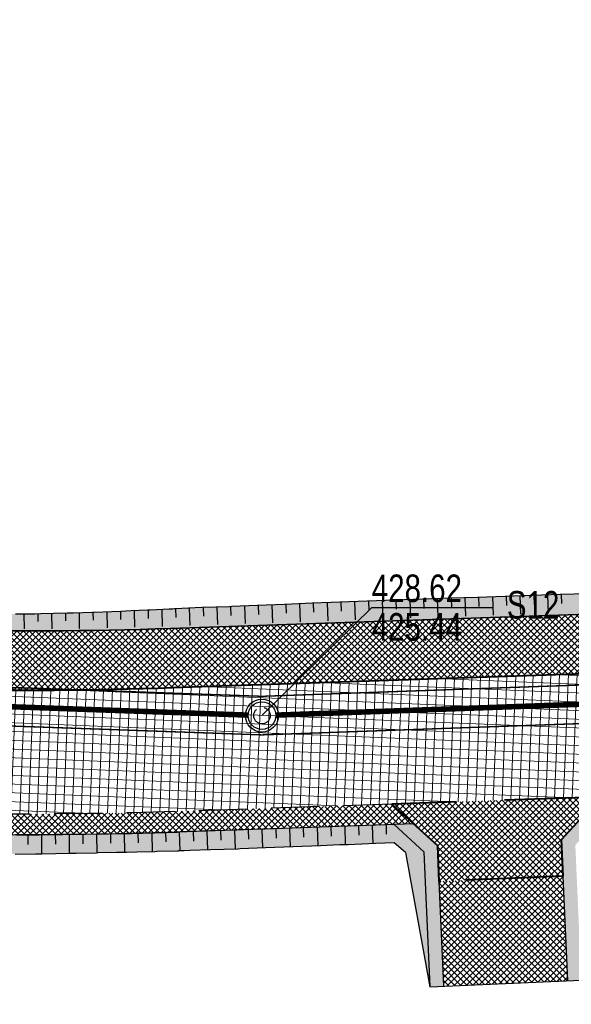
# Model space of a CAD drawing. Header units: metres. Extents: x 7331444 to 14836576, y 5479641 to 11132379.
# Tile 21 of 53: x 7418166 to 7418186, y 5566058 to 5566094. Entities that reach past the tile are written whole.
import ezdxf

# ---------------------------------------------------------------- set-up
doc = ezdxf.new("R2010")
doc.units = ezdxf.units.M
for name, pattern in [('1.5_0.5', [2, 1.5, -0.5]), ('ACAD_ISO02W100', [15, 12, -3]), ('DASHED', [0.75, 0.5, -0.25]), ('DASHED2', [0.375, 0.25, -0.125])]:
    doc.linetypes.add(name, pattern=pattern)
for name, color, linetype, lineweight in [('$Koncepcja', 10, 'Continuous', 35), ('$Wymiarowanie', 7, 'Continuous', 9), ('projekt KS', 44, 'Continuous', 30)]:
    doc.layers.add(name, color=color, linetype=linetype, lineweight=lineweight)
for name, color, linetype in [('$ODNOŚNIKI', 7, 'Continuous'), ('$wysarzenie', 7, 'Continuous'), ('C-DROGI-KORYTARZE', 7, 'Continuous'), ('Zakres', 7, 'Continuous')]:
    doc.layers.add(name, color=color, linetype=linetype)
pattern_1 = [(45, (0, 0), (-0.1122532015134, 0.1122532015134), []), (135, (0, 0), (-0.1122532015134, -0.1122532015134), [])]

# ---------------------------------------------------------------- blocks, each defined once
blk = doc.blocks.new('droga Potiebni')
at = {"layer": '$Koncepcja', "lineweight": 9, "transparency": 33554610}
h = blk.add_hatch(dxfattribs=at)
h.set_pattern_fill('ANSI37', color=253, scale=0.05)
h.set_pattern_definition(pattern_1)
h.paths.add_polyline_path([(7418342.136, 5566068.522), (7418341.406, 5566067.771), (7418358.945, 5566067.782), (7418358.945, 5566068.532)])
edge = h.paths.add_edge_path()
edge.add_line((7418225.189, 5566066.654), (7418224.479, 5566065.879))
edge.add_line((7418224.479, 5566065.879), (7418271.463, 5566067.5))
edge.add_arc((7418285.145, 5565670.736), 397, 90.03622, 91.97504, ccw=False)
edge.add_line((7418284.894, 5566067.735), (7418335.299, 5566067.767))
edge.add_line((7418335.299, 5566067.767), (7418334.523, 5566068.517))
edge.add_line((7418334.523, 5566068.517), (7418284.894, 5566068.485))
edge.add_arc((7418285.145, 5565670.736), 397.75, 90.03622, 91.97504)
edge.add_line((7418271.437, 5566068.249), (7418225.189, 5566066.654))
h.paths.add_polyline_path([(7418186.852, 5566065.332), (7418186.136, 5566064.55), (7418218.406, 5566065.67), (7418217.611, 5566066.393)])
edge = h.paths.add_edge_path()
edge.add_line((7418145.709, 5566065.965), (7418144.849, 5566065.319))
edge.add_arc((7418165.884, 5566226.956), 163, 262.5855, 271.97504)
edge.add_line((7418171.501, 5566064.053), (7418180.069, 5566064.348))
edge.add_line((7418180.069, 5566064.348), (7418179.275, 5566065.071))
edge.add_line((7418179.275, 5566065.071), (7418171.475, 5566064.802))
edge.add_arc((7418165.884, 5566226.956), 162.25, 262.8573, 271.97504, ccw=False)
edge = h.paths.add_edge_path()
edge.add_line((7418092.704, 5566079.448), (7418099.899, 5566077.303))
edge.add_line((7418099.899, 5566077.303), (7418098.953, 5566076.806))
edge.add_line((7418098.953, 5566076.806), (7418100.677, 5566076.294))
edge.add_line((7418100.677, 5566076.294), (7418100.152, 5566077.228))
edge.add_line((7418100.152, 5566077.228), (7418107.356, 5566075.08))
edge.add_line((7418107.356, 5566075.08), (7418106.415, 5566074.587))
edge.add_line((7418106.415, 5566074.587), (7418119.41, 5566070.721))
edge.add_arc((7418165.884, 5566226.956), 163, 253.43446, 254.12449)
edge.add_line((7418121.295, 5566070.173), (7418120.764, 5566071.106))
edge.add_arc((7418125.782, 5566090.313), 19.852, 251.9299, 255.3585, ccw=False)
edge.add_line((7418119.624, 5566071.44), (7418092.704, 5566079.448))
h.paths.add_polyline_path([(7418085.554, 5566081.574), (7418084.602, 5566081.075), (7418093.232, 5566078.508), (7418092.704, 5566079.448)])
h.paths.add_polyline_path([(7417955.253, 5566119.894), (7417954.732, 5566120.837), (7417952.072, 5566121.649), (7417950.917, 5566121.217)])
h.paths.add_polyline_path([(7417973.249, 5566114.416), (7417972.72, 5566115.349), (7417961.915, 5566118.646), (7417960.987, 5566118.168)])
h.paths.add_polyline_path([(7418004.335, 5566104.951), (7418003.833, 5566105.883), (7418000.35, 5566106.919), (7417979.939, 5566113.146), (7417978.998, 5566112.662), (7418000.134, 5566106.201)])
h.paths.add_polyline_path([(7418034.141, 5566096.105), (7418033.627, 5566097.02), (7418011.034, 5566103.741), (7418010.106, 5566103.255)])
h.paths.add_polyline_path([(7418049.982, 5566091.373), (7418049.448, 5566092.323), (7418040.828, 5566094.879), (7418039.903, 5566094.394)])
h.paths.add_polyline_path([(7418056.655, 5566090.171), (7418055.73, 5566089.686), (7418078.881, 5566082.777), (7418078.353, 5566083.716)])
edge = h.paths.add_edge_path()
edge.add_line((7417934.69, 5566226.178), (7417935.405, 5566226.954))
edge.add_arc((7417338.293, 5566199.337), 597.75, 2.648096, 3.159462)
edge.add_line((7417935.135, 5566232.282), (7417934.183, 5566249.584))
edge.add_line((7417934.183, 5566249.584), (7417933.434, 5566249.543))
edge.add_line((7417933.434, 5566249.543), (7417934.386, 5566232.241))
edge.add_arc((7417321.435, 5566198.437), 613.883, 2.590063, 3.156649, ccw=False)
edge = h.paths.add_edge_path()
edge.add_line((7417935.291, 5566199.782), (7417936.044, 5566200.526))
edge.add_arc((7417365.661, 5566199.484), 570.385, 0.10462, 2.00715)
edge.add_line((7417935.695, 5566219.462), (7417934.93, 5566220.174))
edge.add_arc((7417344.819, 5566199.51), 590.473, 0.026456, 2.005577, ccw=False)
edge = h.paths.add_edge_path()
edge.add_line((7417934.647, 5566145.275), (7417935.404, 5566146.082))
edge.add_line((7417935.404, 5566146.082), (7417935.994, 5566191.645))
edge.add_arc((7417913.758, 5566192.052), 22.239, 358.9497, 362.5098)
edge.add_line((7417935.976, 5566193.026), (7417935.267, 5566193.752))
edge.add_arc((7417338.294, 5566199.337), 597, 359.262648, 359.464005, ccw=False)
edge.add_line((7417935.244, 5566191.654), (7417934.647, 5566145.275))
edge = h.paths.add_edge_path()
edge.add_line((7417935.859, 5566138.591), (7417934.931, 5566139.462))
edge.add_arc((7417957.623, 5566143.218), 23, 189.3995, 238.5828)
edge.add_line((7417945.634, 5566123.59), (7417945.137, 5566124.801))
edge.add_arc((7417957.622, 5566143.217), 22.249, 191.999, 235.8665, ccw=False)
h = blk.add_hatch(dxfattribs=at)
h.set_pattern_fill('ANSI37', color=253, scale=0.05)
h.set_pattern_definition([(45, (7418366.50217, 5566070.78702), (-0.1122532, 0.1122532), []), (135, (7418366.50217, 5566070.78702), (-0.1122532, -0.1122532), [])])
edge = h.paths.add_edge_path()
edge.add_line((7418126.194, 5566076.502), (7418126.029, 5566075.884))
edge.add_line((7418126.029, 5566075.884), (7418127.092, 5566074.05))
edge.add_arc((7418205.228, 5566388.181), 323.703, 256.03186, 256.54015)
edge.add_line((7418129.881, 5566073.369), (7418131.635, 5566074.505))
edge.add_line((7418131.635, 5566074.505), (7418131.764, 5566075.143))
edge.add_arc((7418166.195, 5566228.308), 156.987, 255.23781, 257.33063, ccw=False)
h.paths.add_polyline_path([(7418104.421, 5566082.9), (7418104.235, 5566082.277), (7418105.244, 5566080.412), (7418119.886, 5566076.057), (7418121.689, 5566077.075), (7418121.861, 5566077.718)])
h.paths.add_polyline_path([(7418075.936, 5566091.373), (7418075.735, 5566090.697), (7418076.716, 5566088.898), (7418091.403, 5566084.53), (7418093.268, 5566085.54), (7418093.454, 5566086.162)])
h.paths.add_polyline_path([(7418036.681, 5566103.05), (7418036.493, 5566102.417), (7418037.506, 5566100.562), (7418069.616, 5566091.01), (7418071.421, 5566091.98), (7418071.623, 5566092.656)])
h.paths.add_polyline_path([(7418006.781, 5566111.945), (7418006.595, 5566111.321), (7418007.608, 5566109.465), (7418030.317, 5566102.7), (7418032.18, 5566103.7), (7418032.324, 5566104.346)])
h.paths.add_polyline_path([(7417977.524, 5566118.588), (7417978.066, 5566118.423), (7418000.42, 5566111.604), (7418002.282, 5566112.604), (7418002.467, 5566113.227), (7417976.685, 5566121.092), (7417976.491, 5566120.445)])
h.paths.add_polyline_path([(7417966.316, 5566124.276), (7417966.115, 5566123.679), (7417967.077, 5566121.777), (7417967.843, 5566121.542), (7417969.861, 5566120.926), (7417970.33, 5566120.783), (7417972.179, 5566121.733), (7417972.381, 5566122.405)])
edge = h.paths.add_edge_path()
edge.add_line((7417960.018, 5566124.261), (7417961.855, 5566125.129))
edge.add_line((7417961.855, 5566125.129), (7417962.07, 5566125.772))
edge.add_line((7417962.07, 5566125.772), (7417957.806, 5566127.503))
edge.add_arc((7417996.718, 5566217.283), 97.85, 242.17268, 246.56728, ccw=False)
edge.add_arc((7417957.625, 5566143.22), 14.103, 190.1288, 242.1668, ccw=False)
edge.add_arc((7418040.069, 5566157.938), 97.85, 179.26298, 190.12293, ccw=False)
edge.add_line((7417942.227, 5566159.196), (7417942.647, 5566191.84))
edge.add_arc((7417338.3, 5566199.337), 604.394, 359.289295, 360.823709)
edge.add_line((7417942.631, 5566208.026), (7417940.481, 5566207.995))
edge.add_arc((7417338.294, 5566199.337), 602.25, -0.71065, 0.823712, ccw=False)
edge.add_line((7417940.497, 5566191.867), (7417940.077, 5566159.225))
edge.add_arc((7418040.069, 5566157.938), 100, 179.26265, 190.12293)
edge.add_arc((7417957.623, 5566143.218), 16.251, 190.1239, 242.2372)
edge.add_arc((7417995.526, 5566214.688), 97.149, 242.09094, 248.56147)
edge = h.paths.add_edge_path()
edge.add_line((7418315.601, 5566075.155), (7418315.602, 5566074.505))
edge.add_line((7418315.602, 5566074.505), (7418317.103, 5566073.006))
edge.add_line((7418317.103, 5566073.006), (7418360.358, 5566073.033))
edge.add_arc((7418360.354, 5566079.033), 6, 270.0362, 360.4009)
edge.add_line((7418366.354, 5566079.075), (7418366.279, 5566089.731))
edge.add_line((7418366.279, 5566089.731), (7418364.255, 5566089.731))
edge.add_line((7418364.255, 5566089.731), (7418364.351, 5566079.017))
edge.add_arc((7418360.552, 5566078.983), 3.8, -89.9638, 0.5149, ccw=False)
edge.add_line((7418360.554, 5566075.183), (7418315.601, 5566075.155))
h.paths.add_polyline_path([(7418282.662, 5566075.128), (7418282.672, 5566074.478), (7418284.193, 5566072.984), (7418309.603, 5566073.001), (7418311.102, 5566074.502), (7418311.101, 5566075.152)])
edge = h.paths.add_edge_path()
edge.add_line((7418260.678, 5566074.532), (7418260.701, 5566073.894))
edge.add_line((7418260.701, 5566073.894), (7418262.255, 5566072.45))
edge.add_line((7418262.255, 5566072.45), (7418271.282, 5566072.747))
edge.add_arc((7418285.145, 5565670.736), 402.25, 91.20311, 91.97504, ccw=False)
edge.add_line((7418276.699, 5566072.897), (7418278.172, 5566074.413))
edge.add_line((7418278.172, 5566074.413), (7418278.16, 5566075.059))
edge.add_arc((7418281.853, 5565771.191), 303.891, 90.69623, 92.00735)
edge.add_line((7418271.208, 5566074.895), (7418260.678, 5566074.532))
edge = h.paths.add_edge_path()
edge.add_line((7418217.67, 5566070.898), (7418219.096, 5566072.434))
edge.add_line((7418219.096, 5566072.434), (7418219.071, 5566073.105))
edge.add_line((7418219.071, 5566073.105), (7418171.246, 5566071.448))
edge.add_arc((7418165.884, 5566226.968), 155.612, 258.99108, 271.97453, ccw=False)
edge.add_line((7418136.168, 5566074.219), (7418136.039, 5566073.581))
edge.add_line((7418136.039, 5566073.581), (7418137.216, 5566071.836))
edge.add_arc((7418165.879, 5566226.64), 157.435, 259.51029, 271.98081)
edge.add_line((7418171.32, 5566069.299), (7418217.67, 5566070.898))
h.paths.add_polyline_path([(7418223.569, 5566073.252), (7418223.593, 5566072.601), (7418225.15, 5566071.156), (7418254.761, 5566072.177), (7418256.204, 5566073.73), (7418256.18, 5566074.382)])
h = blk.add_hatch(dxfattribs=at)
h.set_pattern_fill('ANSI37', color=253, scale=0.05)
h.set_pattern_definition([(45, (-155.20554, -3.60655), (-0.1122532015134, 0.1122532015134), []), (135, (-155.20554, -3.60655), (-0.1122532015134, -0.1122532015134), [])])
h.paths.add_polyline_path([(7418186.838, 5566065.332), (7418179.275, 5566065.071), (7418180.924, 5566063.571), (7418180.981, 5566062.26), (7418185.46, 5566062.456), (7418185.419, 5566063.768)])
h = blk.add_hatch(dxfattribs=at)
h.set_pattern_fill('ANSI37', color=253, scale=0.05)
h.set_pattern_definition(pattern_1)
h.paths.add_polyline_path([(7418185.477, 5566062.457), (7418180.981, 5566062.26), (7418181.148, 5566058.459), (7418185.644, 5566058.656)])
at = {"layer": '$Wymiarowanie', "lineweight": 9, "ltscale": 5, "transparency": 33554585}
h = blk.add_hatch(dxfattribs=at)
h.set_pattern_fill('ANSI37', color=253, scale=0.1, angle=42.6963)
h.set_pattern_definition([(87.696338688, (0, 0), (-0.317243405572, 0.012762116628), []), (177.696338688, (0, 0), (-0.012762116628, -0.317243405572), [])])
edge = h.paths.add_edge_path()
edge.add_line((7417938.676, 5566249.831), (7417934.183, 5566249.584))
edge.add_line((7417934.183, 5566249.584), (7417935.135, 5566232.282))
edge.add_arc((7417338.294, 5566199.337), 597.75, -0.737352, 3.159462, ccw=False)
edge.add_line((7417935.994, 5566191.645), (7417935.374, 5566143.504))
edge.add_arc((7417957.623, 5566143.218), 22.25, 179.2626, 253.033)
edge.add_line((7417951.13, 5566121.936), (7418000.35, 5566106.919))
edge.add_line((7418000.35, 5566106.919), (7418119.624, 5566071.44))
edge.add_arc((7418165.958, 5566227.539), 162.83, 253.46777, 271.94174)
edge.add_line((7418171.475, 5566064.802), (7418271.437, 5566068.249))
edge.add_arc((7418285.145, 5565670.736), 397.75, 90.03622, 91.97504, ccw=False)
edge.add_line((7418284.894, 5566068.485), (7418360.509, 5566068.533))
edge.add_arc((7418360.513, 5566062.533), 6, 0.7307, 90.0362, ccw=False)
edge.add_line((7418366.512, 5566062.61), (7418366.354, 5566079.075))
edge.add_arc((7418360.354, 5566079.033), 6, -89.9638, 0.4009, ccw=False)
edge.add_line((7418360.358, 5566073.033), (7418284.891, 5566072.985))
edge.add_arc((7418285.145, 5565670.736), 402.25, 90.03622, 91.97504)
edge.add_line((7418271.282, 5566072.747), (7418171.32, 5566069.299))
edge.add_arc((7418165.884, 5566226.956), 157.75, 253.43446, 271.97504, ccw=False)
edge.add_line((7418120.907, 5566075.753), (7418001.648, 5566111.228))
edge.add_line((7418001.648, 5566111.228), (7417967.536, 5566121.636))
edge.add_arc((7417996.718, 5566217.283), 100, 242.17268, 253.03296, ccw=False)
edge.add_arc((7417957.464, 5566143.102), 16.074, 189.8159, 242.4797, ccw=False)
edge.add_arc((7418040.069, 5566157.938), 100, 179.26265, 190.12293, ccw=False)
edge.add_line((7417940.077, 5566159.225), (7417940.494, 5566191.587))
edge.add_arc((7417338.294, 5566199.337), 602.25, 359.262648, 362.910597)
edge.add_arc((7417945.759, 5566230.222), 6, 93.1595, 182.9106, ccw=False)
edge.add_line((7417945.428, 5566236.213), (7417948.424, 5566236.379))
edge.add_line((7417948.424, 5566236.379), (7417948.203, 5566240.372))
edge.add_line((7417948.203, 5566240.372), (7417945.216, 5566240.207))
edge.add_arc((7417944.885, 5566246.198), 6, 183.1595, 273.1595, ccw=False)
edge.add_line((7417938.894, 5566245.867), (7417938.676, 5566249.831))
at = {"lineweight": 9, "transparency": 33554610}
h = blk.add_hatch(color=253, dxfattribs=at)
h.dxf.hatch_style = 1
edge = h.paths.add_edge_path()
edge.add_line((7418218.572, 5566073.08), (7418218.532, 5566074.135))
edge.add_line((7418218.532, 5566074.135), (7418218.36, 5566073.566))
edge.add_line((7418218.36, 5566073.566), (7418218.295, 5566073.525))
edge.add_line((7418218.295, 5566073.525), (7418216.127, 5566073.479))
edge.add_line((7418216.127, 5566073.479), (7418211.701, 5566073.368))
edge.add_line((7418211.701, 5566073.368), (7418207.871, 5566073.28))
edge.add_line((7418207.871, 5566073.28), (7418203.684, 5566073.186))
edge.add_line((7418203.684, 5566073.186), (7418200.373, 5566073.109))
edge.add_line((7418200.373, 5566073.109), (7418195.914, 5566072.988))
edge.add_line((7418195.914, 5566072.988), (7418190.795, 5566072.842))
edge.add_line((7418190.795, 5566072.842), (7418188.917, 5566072.786))
edge.add_line((7418188.917, 5566072.786), (7418185.879, 5566072.692))
edge.add_line((7418185.879, 5566072.692), (7418181.421, 5566072.544))
edge.add_line((7418181.421, 5566072.544), (7418175.638, 5566072.33))
edge.add_line((7418175.638, 5566072.33), (7418168.796, 5566072.041))
edge.add_line((7418168.796, 5566072.041), (7418168.066, 5566072.016))
edge.add_line((7418168.066, 5566072.016), (7418165.432, 5566071.967))
edge.add_line((7418165.432, 5566071.967), (7418163.175, 5566071.991))
edge.add_line((7418163.175, 5566071.991), (7418159.765, 5566072.086))
edge.add_line((7418159.765, 5566072.086), (7418157.045, 5566072.212))
edge.add_line((7418157.045, 5566072.212), (7418153.732, 5566072.431))
edge.add_line((7418153.732, 5566072.431), (7418151.002, 5566072.673))
edge.add_line((7418151.002, 5566072.673), (7418146.503, 5566073.167))
edge.add_line((7418146.503, 5566073.167), (7418141.53, 5566073.854))
edge.add_line((7418141.53, 5566073.854), (7418139.541, 5566074.169))
edge.add_line((7418139.541, 5566074.169), (7418137.348, 5566074.604))
edge.add_line((7418137.348, 5566074.604), (7418137.189, 5566074.767))
edge.add_line((7418137.189, 5566074.767), (7418137.201, 5566076.799))
edge.add_line((7418137.201, 5566076.799), (7418136.659, 5566074.125))
edge.add_arc((7418165.884, 5566226.956), 155.6, 259.17469, 271.97504)
edge.add_line((7418171.246, 5566071.448), (7418218.572, 5566073.08))
h = blk.add_hatch(color=253, dxfattribs=at)
h.dxf.hatch_style = 1
edge = h.paths.add_edge_path()
edge.add_line((7418179.352, 5566063.658), (7418179.774, 5566063.312))
edge.add_line((7418179.774, 5566063.312), (7418180.649, 5566058.437))
edge.add_line((7418180.649, 5566058.437), (7418180.433, 5566063.341))
edge.add_line((7418180.433, 5566063.341), (7418179.354, 5566064.323))
edge.add_line((7418179.354, 5566064.323), (7418171.501, 5566064.053))
edge.add_arc((7418165.884, 5566226.956), 163, 262.83759, 271.97504, ccw=False)
edge.add_line((7418145.56, 5566065.228), (7418144.479, 5566064.415))
edge.add_line((7418144.479, 5566064.415), (7418143.654, 5566058.608))
edge.add_line((7418143.654, 5566058.608), (7418145.132, 5566064.323))
edge.add_line((7418145.132, 5566064.323), (7418145.574, 5566064.553))
edge.add_arc((7418162.834, 5566175.359), 112.142, 261.14622, 262.66706)
edge.add_arc((7418165.392, 5566219.071), 155.853, 263.7855, 265.96166)
edge.add_line((7418154.416, 5566063.605), (7418157.849, 5566063.414))
edge.add_line((7418157.849, 5566063.414), (7418160.203, 5566063.321))
edge.add_line((7418160.203, 5566063.321), (7418164.333, 5566063.238))
edge.add_line((7418164.333, 5566063.238), (7418170.252, 5566063.328))
edge.add_line((7418170.252, 5566063.328), (7418175.073, 5566063.494))
edge.add_line((7418175.073, 5566063.494), (7418179.352, 5566063.658))
h = blk.add_hatch(color=253, dxfattribs=at)
h.dxf.hatch_style = 1
h.paths.add_polyline_path([(7418180.969, 5566062.149), (7418180.924, 5566063.571), (7418180.069, 5566064.348), (7418179.354, 5566064.323), (7418180.433, 5566063.341), (7418180.649, 5566058.437), (7418181.148, 5566058.459)])
h = blk.add_hatch(color=253, dxfattribs=at)
h.dxf.hatch_style = 1
h.paths.add_polyline_path([(7418185.928, 5566063.583), (7418186.829, 5566064.581), (7418186.143, 5566064.557), (7418185.419, 5566063.768), (7418185.469, 5566062.154), (7418185.644, 5566058.656), (7418186.144, 5566058.678)])
at = {"layer": '$Koncepcja', "color": 253, "lineweight": 40}
blk.add_line((7418171.32, 5566069.299), (7418217.67, 5566070.898), dxfattribs=at)
at = {"layer": '$Koncepcja', "color": 253, "lineweight": 25, "ltscale": 7}
blk.add_line((7418180.069, 5566064.348), (7418171.501, 5566064.053), dxfattribs=at)
at = {"layer": '$Koncepcja', "color": 253, "lineweight": 35, "ltscale": 7, "flags": 128}
blk.add_lwpolyline([(7418136.168, 5566074.219, 0.056716), (7418171.246, 5566071.448), (7418219.071, 5566073.097)], format="xyb", dxfattribs=at)
at = {"layer": '$Koncepcja', "color": 253, "linetype": 'DASHED2', "lineweight": 25, "ltscale": 7, "flags": 128}
blk.add_lwpolyline([(7418179.275, 5566065.071), (7418171.475, 5566064.802, -0.039805), (7418145.709, 5566065.965, -0.039545)], format="xyb", dxfattribs=at)
at = {"layer": '$Koncepcja', "color": 253, "linetype": 'DASHED', "lineweight": 40, "ltscale": 7, "flags": 128}
for points in [[(7418186.852, 5566065.332), (7418179.275, 5566065.071)], [(7418185.477, 5566062.457), (7418180.981, 5566062.26)]]:
    blk.add_lwpolyline(points, dxfattribs=at)
at = {"layer": '$Koncepcja', "color": 253, "lineweight": 25, "ltscale": 7, "flags": 128}
for points in [[(7418179.354, 5566064.323), (7418180.433, 5566063.341), (7418180.482, 5566062.238)], [(7418185.477, 5566062.457), (7418185.644, 5566058.656)], [(7418180.482, 5566062.238), (7418180.649, 5566058.437)], [(7418180.981, 5566062.26), (7418181.148, 5566058.459)], [(7418180.649, 5566058.437), (7418186.143, 5566058.678)]]:
    blk.add_lwpolyline(points, dxfattribs=at)
at = {"layer": '$Koncepcja', "color": 253, "lineweight": 40}
blk.add_arc((7418165.884, 5566226.956), 157.75, 259.52937, 271.97504, dxfattribs=at)
at = {"layer": '$Koncepcja', "color": 253, "lineweight": 25, "ltscale": 7}
blk.add_arc((7418165.884, 5566226.956), 163, 262.5855, 271.97504, dxfattribs=at)
at = {"color": 253, "lineweight": 40, "flags": 128}
for points in [[(7418186.852, 5566065.332), (7418185.419, 5566063.768), (7418185.477, 5566062.457)], [(7418179.275, 5566065.071), (7418180.924, 5566063.571), (7418180.981, 5566062.26)]]:
    blk.add_lwpolyline(points, dxfattribs=at)
at = {"layer": 'C-DROGI-KORYTARZE', "color": 253, "linetype": 'Continuous', "lineweight": -3}
for p, q in [((7418179.382, 5566072.472, 429.152), (7418178.383, 5566072.436, 429.154)), ((7418178.923, 5566072.456, 429.153), (7418178.946, 5566071.794, 428.711)), ((7418180.382, 5566072.508, 429.149), (7418179.382, 5566072.472, 429.152)), ((7418179.422, 5566072.474, 429.152), (7418179.434, 5566072.142, 428.93)), ((7418179.922, 5566072.492, 429.15), (7418179.945, 5566071.828, 428.708)), ((7418181.381, 5566072.543, 429.147), (7418180.382, 5566072.508, 429.149)), ((7418180.422, 5566072.509, 429.149), (7418180.433, 5566072.177, 428.928)), ((7418180.921, 5566072.527, 429.148), (7418180.944, 5566071.863, 428.705)), ((7418182.38, 5566072.577, 429.145), (7418181.381, 5566072.543, 429.147)), ((7418181.421, 5566072.544, 429.147), (7418181.433, 5566072.212, 428.926)), ((7418181.921, 5566072.561, 429.146), (7418181.944, 5566071.897, 428.703)), ((7418183.38, 5566072.611, 429.143), (7418182.38, 5566072.577, 429.145)), ((7418182.421, 5566072.578, 429.145), (7418182.432, 5566072.246, 428.923)), ((7418182.92, 5566072.595, 429.144), (7418182.943, 5566071.932, 428.701)), ((7418184.299, 5566072.641, 429.141), (7418183.38, 5566072.611, 429.143)), ((7418183.42, 5566072.612, 429.143), (7418183.431, 5566072.28, 428.922)), ((7418183.92, 5566072.629, 429.142), (7418183.943, 5566071.966, 428.7)), ((7418184.379, 5566072.644, 429.141), (7418184.299, 5566072.641, 429.141)), ((7418185.379, 5566072.676, 429.138), (7418184.379, 5566072.644, 429.141)), ((7418184.419, 5566072.645, 429.141), (7418184.431, 5566072.314, 428.92)), ((7418184.919, 5566072.661, 429.139), (7418184.942, 5566072, 428.699)), ((7418186.378, 5566072.708, 429.136), (7418185.379, 5566072.676, 429.138)), ((7418185.419, 5566072.678, 429.138), (7418185.43, 5566072.348, 428.918)), ((7418170.416, 5566072.108, 429.157), (7418169.808, 5566072.081, 429.155)), ((7418170.505, 5566072.112, 429.158), (7418170.416, 5566072.108, 429.157)), ((7418170.43, 5566072.108, 429.157), (7418170.439, 5566071.805, 428.955)), ((7418171.201, 5566072.145, 429.16), (7418170.505, 5566072.112, 429.158)), ((7418170.929, 5566072.132, 429.159), (7418170.949, 5566071.519, 428.75)), ((7418171.222, 5566072.146, 429.16), (7418171.201, 5566072.145, 429.16)), ((7418171.236, 5566072.147, 429.16), (7418171.222, 5566072.146, 429.16)), ((7418171.222, 5566072.146, 429.16), (7418171.222, 5566072.146, 429.16)), ((7418171.265, 5566072.148, 429.161), (7418171.236, 5566072.147, 429.16)), ((7418171.321, 5566072.151, 429.161), (7418171.265, 5566072.148, 429.161)), ((7418171.388, 5566072.155, 429.161), (7418171.321, 5566072.151, 429.161)), ((7418171.434, 5566072.157, 429.161), (7418171.388, 5566072.155, 429.161)), ((7418171.429, 5566072.157, 429.161), (7418171.44, 5566071.846, 428.954)), ((7418171.659, 5566072.168, 429.162), (7418171.434, 5566072.157, 429.161)), ((7418172.387, 5566072.204, 429.165), (7418171.659, 5566072.168, 429.162)), ((7418171.928, 5566072.181, 429.163), (7418171.95, 5566071.552, 428.744)), ((7418173.387, 5566072.237, 429.158), (7418172.387, 5566072.204, 429.165)), ((7418172.428, 5566072.205, 429.165), (7418172.439, 5566071.888, 428.953)), ((7418172.927, 5566072.222, 429.161), (7418172.949, 5566071.587, 428.738)), ((7418173.465, 5566072.239, 429.158), (7418173.387, 5566072.237, 429.158)), ((7418173.427, 5566072.238, 429.158), (7418173.438, 5566071.921, 428.946)), ((7418174.386, 5566072.276, 429.156), (7418173.465, 5566072.239, 429.158)), ((7418173.927, 5566072.258, 429.157), (7418173.949, 5566071.621, 428.732)), ((7418175.385, 5566072.319, 429.157), (7418174.386, 5566072.276, 429.156)), ((7418174.426, 5566072.278, 429.156), (7418174.437, 5566071.958, 428.943)), ((7418174.926, 5566072.3, 429.157), (7418174.948, 5566071.656, 428.727)), ((7418176.384, 5566072.362, 429.158), (7418175.385, 5566072.319, 429.157)), ((7418175.425, 5566072.321, 429.157), (7418175.437, 5566071.997, 428.941)), ((7418175.925, 5566072.342, 429.158), (7418175.947, 5566071.69, 428.723)), ((7418177.076, 5566072.388, 429.157), (7418176.384, 5566072.362, 429.158)), ((7418176.424, 5566072.364, 429.158), (7418176.436, 5566072.036, 428.939)), ((7418176.924, 5566072.382, 429.157), (7418176.947, 5566071.725, 428.718)), ((7418177.384, 5566072.4, 429.156), (7418177.076, 5566072.388, 429.157)), ((7418178.383, 5566072.436, 429.154), (7418177.384, 5566072.4, 429.156)), ((7418177.424, 5566072.401, 429.156), (7418177.435, 5566072.071, 428.936)), ((7418177.923, 5566072.419, 429.155), (7418177.946, 5566071.759, 428.714)), ((7418178.423, 5566072.438, 429.154), (7418178.434, 5566072.107, 428.933)), ((7418166.32, 5566071.968, 429.14), (7418165.622, 5566071.966, 429.145)), ((7418165.932, 5566071.967, 429.142), (7418165.933, 5566071.436, 428.789)), ((7418166.544, 5566071.974, 429.141), (7418166.32, 5566071.968, 429.14)), ((7418166.432, 5566071.971, 429.14), (7418166.433, 5566071.704, 428.962)), ((7418167.019, 5566071.985, 429.143), (7418166.544, 5566071.974, 429.141)), ((7418166.932, 5566071.983, 429.143), (7418166.936, 5566071.439, 428.78)), ((7418167.512, 5566071.999, 429.145), (7418167.019, 5566071.985, 429.143)), ((7418167.432, 5566071.997, 429.145), (7418167.435, 5566071.72, 428.96)), ((7418167.717, 5566072.005, 429.146), (7418167.512, 5566071.999, 429.145)), ((7418168.414, 5566072.028, 429.149), (7418167.717, 5566072.005, 429.146)), ((7418167.932, 5566072.012, 429.147), (7418167.939, 5566071.45, 428.772)), ((7418168.481, 5566072.03, 429.149), (7418168.414, 5566072.028, 429.149)), ((7418168.432, 5566072.028, 429.149), (7418168.436, 5566071.742, 428.959)), ((7418169.112, 5566072.053, 429.152), (7418168.481, 5566072.03, 429.149)), ((7418168.931, 5566072.046, 429.151), (7418168.943, 5566071.466, 428.764)), ((7418169.448, 5566072.067, 429.153), (7418169.112, 5566072.053, 429.152)), ((7418169.431, 5566072.066, 429.153), (7418169.438, 5566071.771, 428.957)), ((7418169.808, 5566072.081, 429.155), (7418169.448, 5566072.067, 429.153)), ((7418169.93, 5566072.086, 429.155), (7418169.946, 5566071.489, 428.757)), ((7418177.356, 5566064.254, 428.623), (7418176.665, 5566064.231, 428.626)), ((7418177.356, 5566064.254, 428.323), (7418176.665, 5566064.231, 428.326)), ((7418177.063, 5566064.244, 428.624), (7418177.074, 5566063.908, 428.4)), ((7418177.664, 5566064.265, 428.621), (7418177.356, 5566064.254, 428.623)), ((7418177.664, 5566064.265, 428.321), (7418177.356, 5566064.254, 428.323)), ((7418177.563, 5566064.262, 428.622), (7418177.586, 5566063.592, 428.175)), ((7418178.663, 5566064.3, 428.618), (7418177.664, 5566064.265, 428.621)), ((7418178.663, 5566064.3, 428.318), (7418177.664, 5566064.265, 428.321)), ((7418178.062, 5566064.279, 428.62), (7418178.074, 5566063.945, 428.397)), ((7418178.562, 5566064.296, 428.618), (7418178.585, 5566063.629, 428.173)), ((7418179.354, 5566064.323, 428.615), (7418178.663, 5566064.3, 428.618)), ((7418179.354, 5566064.323, 428.315), (7418178.663, 5566064.3, 428.318)), ((7418179.062, 5566064.313, 428.616), (7418179.073, 5566063.981, 428.395)), ((7418166.343, 5566063.956, 428.69), (7418165.608, 5566063.956, 428.696)), ((7418166.343, 5566063.956, 428.39), (7418165.608, 5566063.956, 428.396)), ((7418166.067, 5566063.956, 428.693), (7418166.068, 5566063.602, 428.457)), ((7418166.578, 5566063.957, 428.688), (7418166.343, 5566063.956, 428.69)), ((7418166.578, 5566063.957, 428.388), (7418166.343, 5566063.956, 428.39)), ((7418166.567, 5566063.957, 428.688), (7418166.57, 5566063.255, 428.22)), ((7418167.078, 5566063.96, 428.684), (7418166.578, 5566063.957, 428.688)), ((7418167.078, 5566063.96, 428.384), (7418166.578, 5566063.957, 428.388)), ((7418167.067, 5566063.96, 428.684), (7418167.07, 5566063.612, 428.452)), ((7418167.597, 5566063.965, 428.68), (7418167.078, 5566063.96, 428.684)), ((7418167.597, 5566063.965, 428.38), (7418167.078, 5566063.96, 428.384)), ((7418167.567, 5566063.964, 428.681), (7418167.574, 5566063.274, 428.22)), ((7418167.812, 5566063.967, 428.679), (7418167.597, 5566063.965, 428.68)), ((7418167.812, 5566063.967, 428.379), (7418167.597, 5566063.965, 428.38)), ((7418168.546, 5566063.977, 428.673), (7418167.812, 5566063.967, 428.679)), ((7418168.546, 5566063.977, 428.373), (7418167.812, 5566063.967, 428.379)), ((7418168.067, 5566063.971, 428.677), (7418168.072, 5566063.627, 428.448)), ((7418168.616, 5566063.979, 428.673), (7418168.546, 5566063.977, 428.673)), ((7418168.616, 5566063.979, 428.373), (7418168.546, 5566063.977, 428.373)), ((7418168.567, 5566063.978, 428.673), (7418168.578, 5566063.293, 428.216)), ((7418169.28, 5566063.991, 428.668), (7418168.616, 5566063.979, 428.673)), ((7418169.28, 5566063.991, 428.368), (7418168.616, 5566063.979, 428.373)), ((7418169.067, 5566063.987, 428.669), (7418169.074, 5566063.645, 428.441)), ((7418169.634, 5566063.999, 428.665), (7418169.28, 5566063.991, 428.668)), ((7418169.634, 5566063.999, 428.365), (7418169.28, 5566063.991, 428.368)), ((7418169.567, 5566063.997, 428.666), (7418169.582, 5566063.312, 428.209)), ((7418170.013, 5566064.008, 428.663), (7418169.634, 5566063.999, 428.665)), ((7418170.013, 5566064.008, 428.363), (7418169.634, 5566063.999, 428.365)), ((7418170.653, 5566064.025, 428.658), (7418170.013, 5566064.008, 428.663)), ((7418170.653, 5566064.025, 428.358), (7418170.013, 5566064.008, 428.363)), ((7418170.067, 5566064.009, 428.662), (7418170.076, 5566063.667, 428.434)), ((7418170.567, 5566064.023, 428.659), (7418170.586, 5566063.337, 428.201)), ((7418170.746, 5566064.028, 428.658), (7418170.653, 5566064.025, 428.658)), ((7418170.746, 5566064.028, 428.358), (7418170.653, 5566064.025, 428.358)), ((7418171.479, 5566064.052, 428.653), (7418170.746, 5566064.028, 428.658)), ((7418171.479, 5566064.052, 428.353), (7418170.746, 5566064.028, 428.358)), ((7418171.066, 5566064.039, 428.656), (7418171.077, 5566063.695, 428.427)), ((7418171.501, 5566064.053, 428.653), (7418171.479, 5566064.052, 428.653)), ((7418171.501, 5566064.053, 428.353), (7418171.479, 5566064.052, 428.353)), ((7418171.516, 5566064.053, 428.653), (7418171.501, 5566064.053, 428.653)), ((7418171.501, 5566064.053, 428.653), (7418171.501, 5566064.053, 428.653)), ((7418171.516, 5566064.053, 428.353), (7418171.501, 5566064.053, 428.353)), ((7418171.501, 5566064.053, 428.353), (7418171.501, 5566064.053, 428.353)), ((7418171.544, 5566064.054, 428.653), (7418171.516, 5566064.053, 428.653)), ((7418171.544, 5566064.054, 428.353), (7418171.516, 5566064.053, 428.353)), ((7418171.6, 5566064.056, 428.652), (7418171.544, 5566064.054, 428.653)), ((7418171.6, 5566064.056, 428.352), (7418171.544, 5566064.054, 428.353)), ((7418171.566, 5566064.055, 428.653), (7418171.59, 5566063.367, 428.194)), ((7418171.668, 5566064.058, 428.652), (7418171.6, 5566064.056, 428.652)), ((7418171.668, 5566064.058, 428.352), (7418171.6, 5566064.056, 428.352)), ((7418171.713, 5566064.06, 428.652), (7418171.668, 5566064.058, 428.652)), ((7418171.713, 5566064.06, 428.352), (7418171.668, 5566064.058, 428.352)), ((7418171.939, 5566064.068, 428.65), (7418171.713, 5566064.06, 428.652)), ((7418171.939, 5566064.068, 428.35), (7418171.713, 5566064.06, 428.352)), ((7418172.667, 5566064.093, 428.646), (7418171.939, 5566064.068, 428.65)), ((7418172.667, 5566064.093, 428.346), (7418171.939, 5566064.068, 428.35)), ((7418172.066, 5566064.072, 428.649), (7418172.078, 5566063.728, 428.42)), ((7418172.566, 5566064.089, 428.646), (7418172.589, 5566063.4, 428.187)), ((7418173.666, 5566064.127, 428.64), (7418172.667, 5566064.093, 428.646)), ((7418173.666, 5566064.127, 428.34), (7418172.667, 5566064.093, 428.346)), ((7418173.065, 5566064.106, 428.644), (7418173.077, 5566063.762, 428.414)), ((7418173.565, 5566064.124, 428.641), (7418173.589, 5566063.435, 428.181)), ((7418173.745, 5566064.13, 428.64), (7418173.666, 5566064.127, 428.64)), ((7418173.745, 5566064.13, 428.34), (7418173.666, 5566064.127, 428.34)), ((7418174.666, 5566064.162, 428.635), (7418173.745, 5566064.13, 428.64)), ((7418174.666, 5566064.162, 428.335), (7418173.745, 5566064.13, 428.34)), ((7418174.065, 5566064.141, 428.638), (7418174.077, 5566063.798, 428.409)), ((7418174.564, 5566064.158, 428.635), (7418174.588, 5566063.474, 428.179)), ((7418175.665, 5566064.196, 428.63), (7418174.666, 5566064.162, 428.635)), ((7418175.665, 5566064.196, 428.33), (7418174.666, 5566064.162, 428.335)), ((7418175.064, 5566064.175, 428.633), (7418175.076, 5566063.835, 428.406)), ((7418175.564, 5566064.193, 428.63), (7418175.587, 5566063.514, 428.178)), ((7418176.665, 5566064.231, 428.626), (7418175.665, 5566064.196, 428.63)), ((7418176.665, 5566064.231, 428.326), (7418175.665, 5566064.196, 428.33)), ((7418176.063, 5566064.21, 428.628), (7418176.075, 5566063.872, 428.403)), ((7418176.563, 5566064.227, 428.626), (7418176.586, 5566063.553, 428.176)), ((7418175.689, 5566063.518, 428.178), (7418174.689, 5566063.478, 428.179)), ((7418176.688, 5566063.557, 428.176), (7418175.689, 5566063.518, 428.178)), ((7418177.379, 5566063.584, 428.175), (7418176.688, 5566063.557, 428.176)), ((7418177.687, 5566063.595, 428.175), (7418177.379, 5566063.584, 428.175)), ((7418178.686, 5566063.633, 428.173), (7418177.687, 5566063.595, 428.175)), ((7418179.352, 5566063.658), (7418178.686, 5566063.633, 428.173)), ((7418166.345, 5566063.252, 428.221), (7418165.607, 5566063.243, 428.221)), ((7418166.581, 5566063.255, 428.22), (7418166.345, 5566063.252, 428.221)), ((7418167.083, 5566063.264, 428.22), (7418166.581, 5566063.255, 428.22)), ((7418167.604, 5566063.274, 428.22), (7418167.083, 5566063.264, 428.22)), ((7418167.82, 5566063.279, 428.22), (7418167.604, 5566063.274, 428.22)), ((7418168.557, 5566063.293, 428.216), (7418167.82, 5566063.279, 428.22)), ((7418168.627, 5566063.294, 428.216), (7418168.557, 5566063.293, 428.216)), ((7418169.294, 5566063.306, 428.211), (7418168.627, 5566063.294, 428.216)), ((7418169.65, 5566063.313, 428.208), (7418169.294, 5566063.306, 428.211)), ((7418170.03, 5566063.322, 428.205), (7418169.65, 5566063.313, 428.208)), ((7418170.673, 5566063.339, 428.201), (7418170.03, 5566063.322, 428.205)), ((7418170.767, 5566063.342, 428.2), (7418170.673, 5566063.339, 428.201)), ((7418171.502, 5566063.364, 428.195), (7418170.767, 5566063.342, 428.2)), ((7418171.525, 5566063.365, 428.194), (7418171.502, 5566063.364, 428.195)), ((7418171.539, 5566063.366, 428.194), (7418171.525, 5566063.365, 428.194)), ((7418171.525, 5566063.365, 428.194), (7418171.525, 5566063.365, 428.194)), ((7418171.568, 5566063.366, 428.194), (7418171.539, 5566063.366, 428.194)), ((7418171.624, 5566063.368, 428.194), (7418171.568, 5566063.366, 428.194)), ((7418171.691, 5566063.371, 428.193), (7418171.624, 5566063.368, 428.194)), ((7418171.737, 5566063.372, 428.193), (7418171.691, 5566063.371, 428.193)), ((7418171.963, 5566063.38, 428.191), (7418171.737, 5566063.372, 428.193)), ((7418172.691, 5566063.403, 428.186), (7418171.963, 5566063.38, 428.191)), ((7418173.69, 5566063.438, 428.181), (7418172.691, 5566063.403, 428.186)), ((7418173.768, 5566063.441, 428.18), (7418173.69, 5566063.438, 428.181)), ((7418174.689, 5566063.478, 428.179), (7418173.768, 5566063.441, 428.18))]:
    blk.add_line(p, q, dxfattribs=at)
at = {"layer": 'C-DROGI-KORYTARZE', "color": 253, "linetype": 'Continuous', "lineweight": -3, "flags": 128}
for points in [[(7418179.774, 5566063.312), (7418179.352, 5566063.658)], [(7418179.774, 5566063.312), (7418180.649, 5566058.437)]]:
    blk.add_lwpolyline(points, dxfattribs=at)
blk = doc.blocks.new('P. KS')
at = {"layer": 'projekt KS', "color": 7, "const_width": 0.2}
for points, elevation in [([(7418231.277, 5566070.299), (7418175.063, 5566068.3)], 428.5), ([(7418174.063, 5566068.3), (7418144.924, 5566069.332)], 857)]:
    blk.add_lwpolyline(points, dxfattribs=dict(at, elevation=elevation))
at = {"layer": 'projekt KS', "color": 7}
for radius in [0.6, 0.5]:
    blk.add_circle((7418174.563, 5566068.283), radius, dxfattribs=at)
at = {"layer": 'projekt KS', "color": 7, "linetype": 'ACAD_ISO02W100', "ltscale": 0.1}
blk.add_circle((7418174.563, 5566068.283), 0.3, dxfattribs=at)

msp = doc.modelspace()

# ---------------------------------------------------------------- linework, layer by layer
at = {"layer": '$ODNOŚNIKI'}
msp.add_lwpolyline([(7418174.563, 5566068.283), (7418178.545, 5566072.205), (7418182.955, 5566072.205)], dxfattribs=at)
at = {"color": 6, "lineweight": 50}
msp.add_circle((7417939.891, 5566137.208), 86496.154, dxfattribs=at)
at = {"layer": 'Zakres', "color": 6, "linetype": '1.5_0.5', "lineweight": 20, "const_width": 0.05, "flags": 128}
for points in [[(7417938.889, 5566155.053), (7417939.045, 5566153.327), (7417940.657, 5566136.152), (7417941.267, 5566135.036), (7417954.381, 5566125.635), (7417977.029, 5566118.178), (7418005.222, 5566109.5), (7418025.236, 5566103.448), (7418051.516, 5566096.023), (7418081.617, 5566087.008), (7418102.244, 5566080.832), (7418129.974, 5566072.871), (7418144.504, 5566070.047), (7418174.563, 5566068.983), (7418231.761, 5566071.017), (7418283.336, 5566071.598), (7418333.326, 5566072.332), (7418365.839, 5566072.878), (7418365.914, 5566054.93), (7418366.42, 5566023.141), (7418366.539, 5566015.75), (7418366.87, 5565991.858), (7418367.093, 5565965.119), (7418367.395, 5565945.883), (7418359.917, 5565945.92)], [(7417937.5, 5566154.899), (7417937.66, 5566153.196), (7417939.729, 5566135.339), (7417940.223, 5566134.062), (7417953.74, 5566124.372), (7417976.604, 5566116.844), (7418004.813, 5566108.161), (7418024.843, 5566102.104), (7418051.125, 5566094.678), (7418081.215, 5566085.667), (7418101.85, 5566079.489), (7418129.646, 5566071.509), (7418144.345, 5566068.652), (7418174.563, 5566067.582), (7418231.793, 5566069.617), (7418283.355, 5566070.198), (7418333.348, 5566070.932), (7418364.445, 5566071.455), (7418364.514, 5566054.916), (7418365.02, 5566023.119), (7418365.139, 5566015.729), (7418365.47, 5565991.842), (7418365.693, 5565965.103), (7418365.973, 5565947.29), (7418359.872, 5565947.32)]]:
    msp.add_lwpolyline(points, dxfattribs=at)

# ---------------------------------------------------------------- block references
at = {"layer": '$wysarzenie'}
msp.add_blockref('droga Potiebni', (0, 0), dxfattribs=at)
msp.add_blockref('P. KS', (0, 0))

# ---------------------------------------------------------------- texts
at = {"layer": '$ODNOŚNIKI', "width": 0.8}
for s, p in [('428.62', (7418178.545, 5566072.405)), ('S12', (7418183.445, 5566071.805)), ('425.44', (7418178.545, 5566071.005))]:
    msp.add_text(s, height=1, dxfattribs=at).set_placement(p)

doc.saveas('drawing.dxf')
